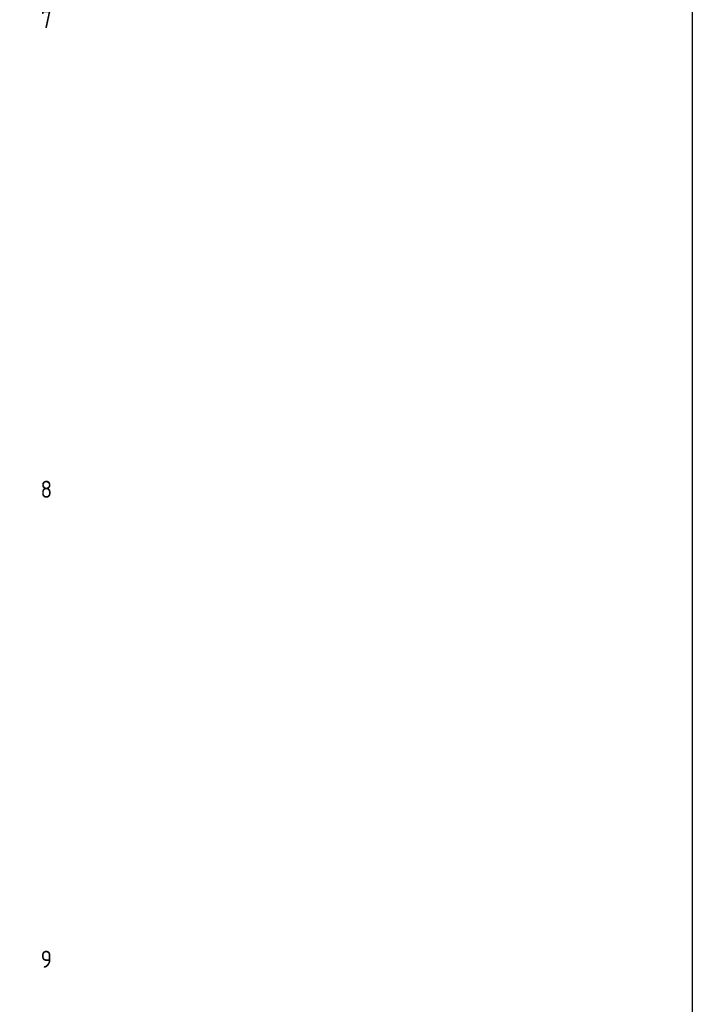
# Model space of a CAD drawing. Header units: millimetres. Extents: x 20872 to 297961, y -293704 to 213007.
# Tile 115 of 256: x 169550 to 179860, y -108090 to -93005. Entities that reach past the tile are written whole.
import ezdxf
from ezdxf.enums import TextEntityAlignment as Align
from ezdxf.xclip import XClip

# ---------------------------------------------------------------- set-up
doc = ezdxf.new("R2010")
doc.units = ezdxf.units.MM
doc.header["$LTSCALE"] = 100
doc.header["$XCLIPFRAME"] = 2
doc.layers.get('Defpoints').update_dxf_attribs({"color": 181})
doc.layers.add('A--T$7--_stramien', color=7, linetype='Continuous')
doc.layers.add('XREFS', color=9, linetype='Continuous')
doc.styles.add('BRON standaard', font='isocp.shx')
doc.styles.add('BURO maatvoering', font='isocp.shx')

# ---------------------------------------------------------------- blocks, each defined once
blk = doc.blocks.new('AL_stramlab_01_P03_BV')
at = {"color": 4, "linetype": 'Continuous', "lineweight": -2, "style": 'BRON standaard'}
blk.add_attdef('LABEL', text='', height=350, dxfattribs=at).set_placement((0, 0), align=Align.MIDDLE_CENTER)
blk = doc.blocks.new('stramienlijnen_1')
at = {"layer": 'A--T$7--_stramien', "color": 7, "linetype": 'Continuous', "lineweight": -3}
ref = blk.add_blockref('AL_stramlab_01_P03_BV', (169959.5, 57000), dxfattribs=dict(at, xscale=75, yscale=75, zscale=75))
ref.add_attrib('LABEL', '7', dxfattribs={"layer": '0', "color": 4, "linetype": 'Continuous', "lineweight": -2, "height": 262.5, "style": 'BURO maatvoering'}).set_placement((169959.5, 57000), align=Align.MIDDLE_CENTER)
ref = blk.add_blockref('AL_stramlab_01_P03_BV', (169959.5, 49800), dxfattribs=dict(at, xscale=75, yscale=75, zscale=75))
ref.add_attrib('LABEL', '8', dxfattribs={"layer": '0', "color": 4, "linetype": 'Continuous', "lineweight": -2, "height": 262.5, "style": 'BURO maatvoering'}).set_placement((169959.5, 49800), align=Align.MIDDLE_CENTER)
ref = blk.add_blockref('AL_stramlab_01_P03_BV', (169959.5, 42600), dxfattribs=dict(at, xscale=75, yscale=75, zscale=75))
ref.add_attrib('LABEL', '9', dxfattribs={"layer": '0', "color": 4, "linetype": 'Continuous', "lineweight": -2, "height": 262.5, "style": 'BURO maatvoering'}).set_placement((169959.5, 42600), align=Align.MIDDLE_CENTER)
blk = doc.blocks.new('begane grond bestaand leeg')
at = {"layer": 'A--T$7--_stramien'}
blk.add_blockref('stramienlijnen_1', (0, 0), dxfattribs=at)

msp = doc.modelspace()

# ---------------------------------------------------------------- linework, layer by layer
at = {"layer": 'Defpoints'}
msp.add_lwpolyline([(116766, -67737), (116766, -34317), (179860, -34317), (179860, -136557), (164491, -136557), (116766, -120231)], close=True, dxfattribs=at)

# ---------------------------------------------------------------- block references
at = {"layer": 'XREFS', "color": 71, "true_color": 0xc9f18e}
ref = msp.add_blockref('begane grond bestaand leeg', (-1, -150000), dxfattribs=at)
XClip(ref).set_block_clipping_path([(116767.076214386, 82263.1420219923), (116767.076214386, 115683.1420219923), (179861.076214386, 115683.1420219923), (179861.076214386, 13442.9004429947), (164491.5066313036, 13442.9004429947), (116767.076214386, 29769.3836009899)])

doc.saveas('drawing.dxf')
